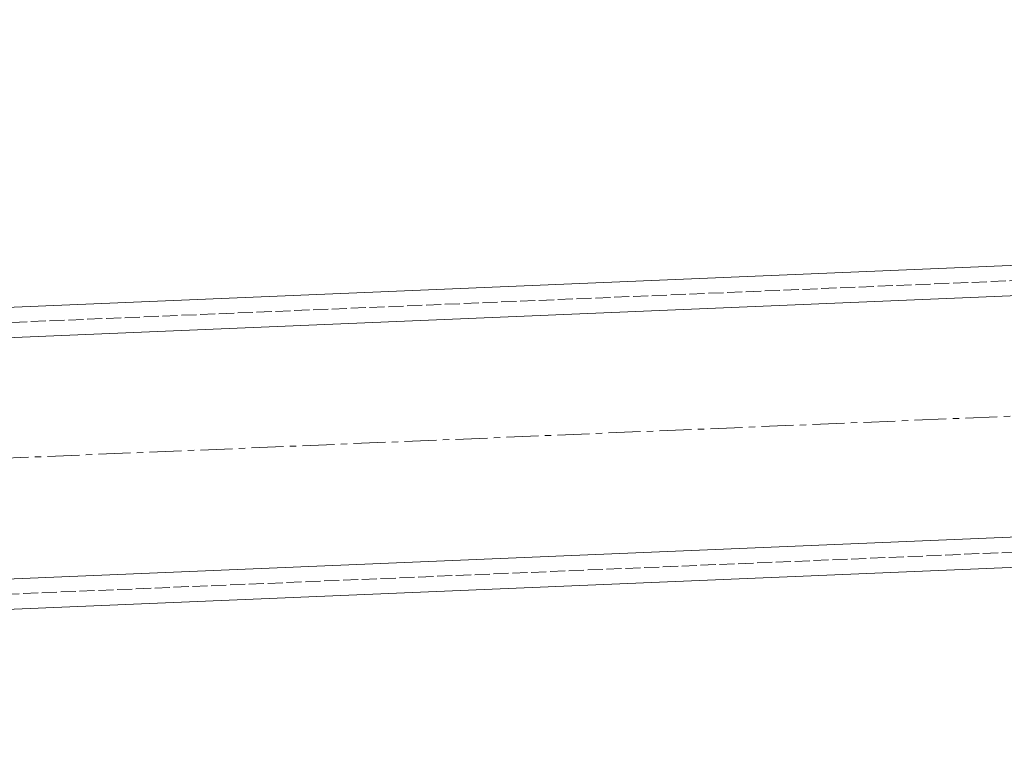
# Model space of a CAD drawing. Header units: millimetres. Extents: x -15129 to 9171, y -18789 to 5877.
# Tile 88 of 256: x -11530 to -11334, y -8603 to -8457. Entities that reach past the tile are written whole.
import ezdxf

# ---------------------------------------------------------------- set-up
doc = ezdxf.new("R2010")
doc.units = ezdxf.units.MM
doc.linetypes.add('ACAD_ISO02W100', pattern=[15, 12, -3])
doc.linetypes.add('CENTER', pattern=[50.8, 31.75, -6.35, 6.35, -6.35])
doc.layers.add('AS_Belki', color=145, linetype='Continuous')

msp = doc.modelspace()

# ---------------------------------------------------------------- linework, layer by layer
at = {"color": 5, "linetype": 'CENTER', "lineweight": 13, "ltscale": 0.2}
msp.add_line((-12945.59, -8602.72, 76020), (-9567.89, -8461.84, 38010), dxfattribs=at)
at = {"layer": 'AS_Belki', "color": 145, "linetype": 'Continuous', "lineweight": 13, "ltscale": 0.25}
for p, q in [((-9670.29, -8436.15), (-11726.26, -8521.9)), ((-11732, -8528.14), (-9664.05, -8441.89)), ((-11730, -8576.1), (-9662.05, -8489.85)), ((-10462.06, -8529.22), (-11580.54, -8575.87))]:
    msp.add_line(p, q, dxfattribs=at)
at = {"layer": 'AS_Belki', "color": 84, "linetype": 'ACAD_ISO02W100', "lineweight": 13, "ltscale": 0.25}
for p, q in [((-10464.44, -8472.27), (-11726.13, -8524.9)), ((-9667.92, -8493.1), (-11723.88, -8578.85))]:
    msp.add_line(p, q, dxfattribs=at)

doc.saveas('drawing.dxf')
